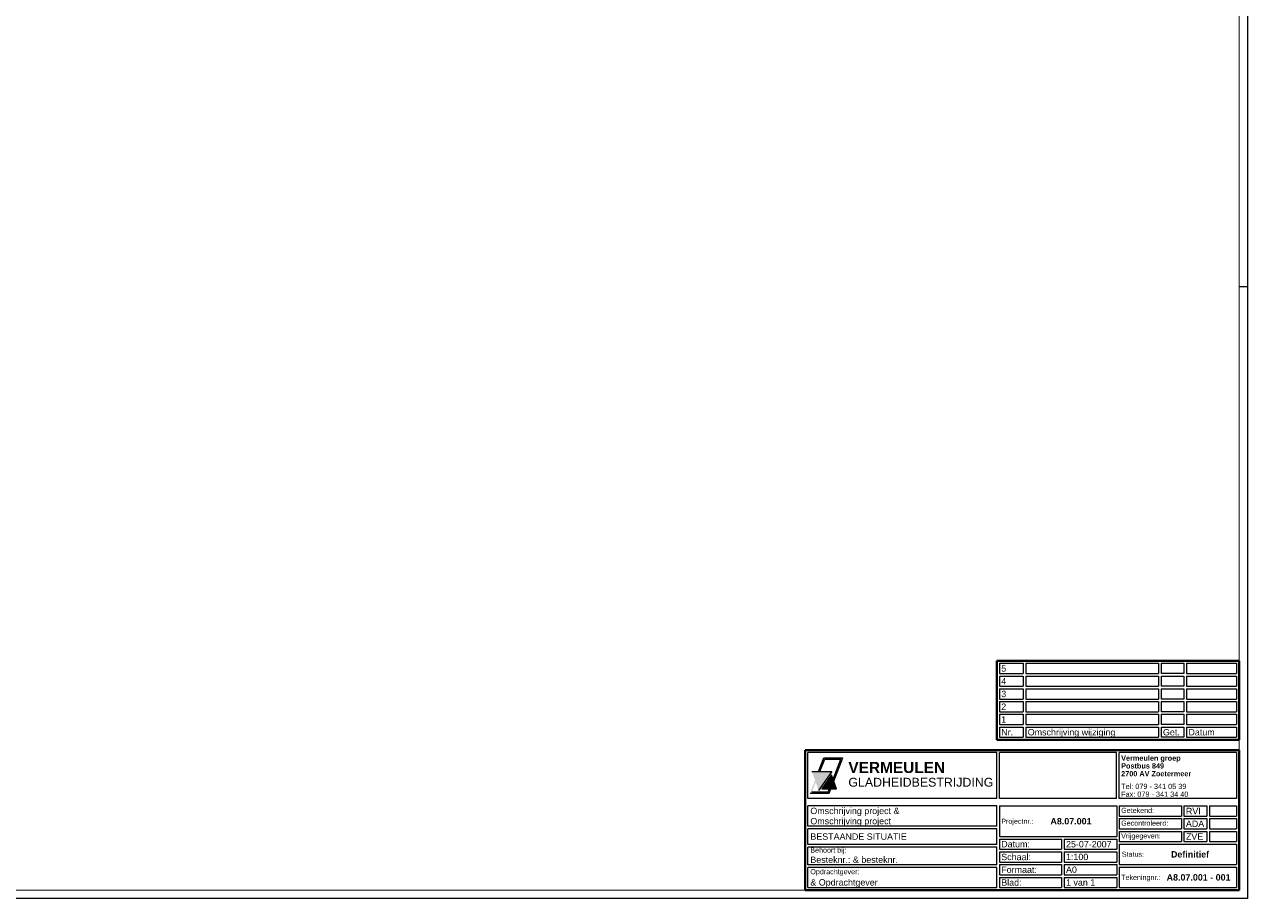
# Paper-space layout 'A0land' of a CAD drawing. Header units: metres. Extents: x 1 to 1161, y 1 to 830.
# Tile 2 of 3: x 581 to 1161, y 1 to 415. Entities that reach past the tile are written whole.
import ezdxf

# ---------------------------------------------------------------- set-up
doc = ezdxf.new("R2010")
doc.units = ezdxf.units.M
doc.layers.get('0').update_dxf_attribs({"lineweight": 0})
doc.layers.add('Kader', color=7, linetype='Continuous', lineweight=0)

# ---------------------------------------------------------------- blocks, each defined once
blk = doc.blocks.new('A$C6FFD4594')
h = blk.add_hatch(color=162)
h.paths.add_polyline_path([(11.47, -9.04), (1.99, -9.04), (5.15, -17.98)])
h.paths.add_polyline_path([(5.08, -9.04), (5.75, -9.04), (8.06, -3.16), (15.73, -3.16), (12.03, -12.66), (12.35, -13.56), (16.65, -2.54), (7.63, -2.54)])
h.paths.add_polyline_path([(1.06, -19.27), (10.12, -19.27), (10.92, -17.22), (10.25, -17.22), (9.69, -18.65), (1.98, -18.65), (3.77, -14.08), (3.45, -13.18)])
blk.add_hatch(color=30).paths.add_polyline_path([(6.61, -17.22), (13.65, -17.22), (11.28, -10.56)])
at = {"layer": 'Kader', "color": 162}
for p, q in [((5.08, -9.04), (7.63, -2.54)), ((5.75, -9.04), (8.06, -3.16)), ((7.63, -2.54), (16.65, -2.54)), ((8.06, -3.16), (15.73, -3.16)), ((12.03, -12.66), (15.73, -3.16)), ((12.35, -13.56), (16.65, -2.54)), ((1.99, -9.04), (11.47, -9.04)), ((11.47, -9.04), (5.15, -17.98)), ((9.69, -18.65), (10.25, -17.22)), ((10.12, -19.28), (10.92, -17.22)), ((1.07, -19.27), (10.12, -19.27)), ((1.98, -18.65), (9.69, -18.65))]:
    blk.add_line(p, q, dxfattribs=at)
at = {"layer": 'Kader', "color": 30}
for p, q in [((11.28, -10.56), (6.61, -17.22)), ((13.65, -17.22), (11.28, -10.56)), ((6.61, -17.22), (13.65, -17.22))]:
    blk.add_line(p, q, dxfattribs=at)
at = {"layer": 'Kader', "color": 162, "insert": (19.25, -4.44), "char_height": 5.2342, "width": 61.4748, "attachment_point": 1}
blk.add_mtext('{\\fArial|b1|i0|c0|p34;VERMEULEN}', dxfattribs=at)
at = {"layer": 'Kader', "color": 30, "insert": (19.25, -11.96), "char_height": 4.2, "width": 61.4748, "attachment_point": 1}
blk.add_mtext('{\\fArial|b0|i0|c0|p34;GLADHEIDBESTRIJDING}', dxfattribs=at)

psp = doc.layouts.new('A0land')

# ---------------------------------------------------------------- linework, layer by layer
psp.add_lwpolyline([(1, 829.94), (1161.35, 829.94), (1161.35, 0.99), (1, 0.99)], close=True)
at = {"const_width": 0.5}
psp.add_lwpolyline([(5, 825.94), (1157.35, 825.94), (1157.35, 4.99), (5, 4.99)], close=True, dxfattribs=at)
psp.add_lwpolyline([(1161.35, 290.99), (1157.35, 290.99)])
at = {"layer": 'Kader', "lineweight": 40}
for p, q in [((1042.4, 76.24), (1042.4, 113.75)), ((1042.4, 113.75), (1157.35, 113.75)), ((1157.35, 76.24), (1157.35, 113.75)), ((1042.4, 76.24), (1157.35, 76.24)), ((951.54, 4.99), (951.54, 71.4)), ((1157.35, 71.4), (951.54, 71.4)), ((1157.35, 71.4), (1157.35, 4.99)), ((951.54, 4.99), (1157.35, 4.99))]:
    psp.add_line(p, q, dxfattribs=at)
at = {"layer": 'Kader'}
for p, q in [((1043.61, 112.54), (1043.61, 107.7)), ((1043.61, 112.54), (1054.98, 112.54)), ((1054.98, 112.54), (1054.98, 107.7)), ((1056.19, 112.54), (1056.19, 107.7)), ((1056.19, 112.54), (1119.1, 112.54)), ((1119.1, 112.54), (1119.1, 107.7)), ((1120.31, 112.54), (1131.2, 112.54)), ((1120.31, 112.54), (1120.31, 107.7)), ((1131.2, 112.54), (1131.2, 107.7)), ((1132.41, 112.54), (1156.14, 112.54)), ((1132.41, 112.54), (1132.41, 107.7)), ((1132.41, 112.54), (1132.41, 107.7)), ((1156.14, 112.54), (1156.14, 107.7)), ((1043.61, 107.7), (1054.98, 107.7)), ((1043.61, 106.49), (1043.61, 101.65)), ((1043.61, 106.49), (1054.98, 106.49)), ((1054.98, 106.49), (1054.98, 101.65)), ((1056.19, 107.7), (1119.1, 107.7)), ((1056.19, 106.49), (1056.19, 101.65)), ((1056.19, 106.49), (1119.1, 106.49)), ((1119.1, 106.49), (1119.1, 101.65)), ((1131.2, 107.7), (1120.31, 107.7)), ((1120.31, 106.49), (1131.2, 106.49)), ((1120.31, 106.49), (1120.31, 101.65)), ((1131.2, 106.49), (1131.2, 101.65)), ((1132.41, 107.7), (1156.14, 107.7)), ((1132.41, 106.49), (1156.14, 106.49)), ((1132.41, 106.49), (1132.41, 101.65)), ((1132.41, 106.49), (1132.41, 101.65)), ((1156.14, 106.49), (1156.14, 101.65)), ((1043.61, 101.65), (1054.98, 101.65)), ((1043.61, 100.44), (1043.61, 95.6)), ((1043.61, 100.44), (1054.98, 100.44)), ((1054.98, 100.44), (1054.98, 95.6)), ((1056.19, 101.65), (1119.1, 101.65)), ((1056.19, 100.44), (1056.19, 95.6)), ((1056.19, 100.44), (1119.1, 100.44)), ((1119.1, 100.44), (1119.1, 95.6)), ((1131.2, 101.65), (1120.31, 101.65)), ((1120.31, 100.44), (1131.2, 100.44)), ((1120.31, 100.44), (1120.31, 95.6)), ((1131.2, 100.44), (1131.2, 95.6)), ((1132.41, 101.65), (1156.14, 101.65)), ((1132.41, 100.44), (1156.14, 100.44)), ((1132.41, 100.44), (1132.41, 95.6)), ((1132.41, 100.44), (1132.41, 95.6)), ((1156.14, 100.44), (1156.14, 95.6)), ((1043.61, 95.6), (1054.98, 95.6)), ((1043.61, 94.39), (1043.61, 89.55)), ((1043.61, 94.39), (1054.98, 94.39)), ((1054.98, 94.39), (1054.98, 89.55)), ((1056.19, 95.6), (1119.1, 95.6)), ((1056.19, 94.39), (1056.19, 89.55)), ((1056.19, 94.39), (1119.1, 94.39)), ((1119.1, 94.39), (1119.1, 89.55)), ((1131.2, 95.6), (1120.31, 95.6)), ((1120.31, 94.39), (1131.2, 94.39)), ((1120.31, 94.39), (1120.31, 89.55)), ((1131.2, 94.39), (1131.2, 89.55)), ((1132.41, 95.6), (1156.14, 95.6)), ((1132.41, 94.39), (1156.14, 94.39)), ((1132.41, 94.39), (1132.41, 89.55)), ((1132.41, 94.39), (1132.41, 89.55)), ((1156.14, 94.39), (1156.14, 89.55)), ((1043.61, 89.55), (1054.98, 89.55)), ((1043.61, 88.34), (1043.61, 83.5)), ((1043.61, 88.34), (1054.98, 88.34)), ((1054.98, 88.34), (1054.98, 83.5)), ((1056.19, 89.55), (1119.1, 89.55)), ((1056.19, 88.34), (1056.19, 83.5)), ((1056.19, 88.34), (1119.1, 88.34)), ((1119.1, 88.34), (1119.1, 83.5)), ((1131.2, 89.55), (1120.31, 89.55)), ((1120.31, 88.34), (1131.2, 88.34)), ((1120.31, 88.34), (1120.31, 83.5)), ((1131.2, 88.34), (1131.2, 83.5)), ((1132.41, 89.55), (1156.14, 89.55)), ((1132.41, 88.34), (1156.14, 88.34)), ((1132.41, 88.34), (1132.41, 83.5)), ((1132.41, 88.34), (1132.41, 83.5)), ((1156.14, 88.34), (1156.14, 83.5)), ((1043.61, 83.5), (1054.98, 83.5)), ((1043.61, 82.29), (1043.61, 77.45)), ((1043.61, 82.29), (1054.98, 82.29)), ((1054.98, 82.29), (1054.98, 77.45)), ((1056.19, 83.5), (1119.1, 83.5)), ((1056.19, 82.29), (1056.19, 77.45)), ((1056.19, 82.29), (1119.1, 82.29)), ((1119.1, 82.29), (1119.1, 77.45)), ((1131.2, 83.5), (1120.31, 83.5)), ((1120.31, 82.29), (1131.2, 82.29)), ((1120.31, 82.29), (1120.31, 77.45)), ((1131.2, 82.29), (1131.2, 77.45)), ((1132.41, 83.5), (1156.14, 83.5)), ((1132.41, 82.29), (1156.14, 82.29)), ((1132.41, 82.29), (1132.41, 77.45)), ((1132.41, 82.29), (1132.41, 77.45)), ((1156.14, 82.29), (1156.14, 77.45)), ((1043.61, 77.45), (1054.98, 77.45)), ((1056.19, 77.45), (1119.1, 77.45)), ((1131.2, 77.45), (1120.31, 77.45)), ((1132.41, 77.45), (1156.14, 77.45)), ((952.75, 48.41), (952.75, 70.19)), ((1042.4, 70.19), (952.75, 70.19)), ((1042.4, 48.41), (1042.4, 70.19)), ((1099.17, 70.19), (1043.61, 70.19)), ((1043.61, 48.41), (1043.61, 70.19)), ((1099.17, 48.41), (1099.17, 70.19)), ((1156.14, 70.19), (1100.48, 70.19)), ((1100.48, 48.41), (1100.48, 70.19)), ((1156.14, 70.19), (1156.14, 48.41)), ((1042.4, 48.41), (952.75, 48.41)), ((1099.17, 48.41), (1043.61, 48.41)), ((1156.14, 48.41), (1100.48, 48.41)), ((952.75, 35.24), (952.75, 44.92)), ((1042.4, 44.92), (952.75, 44.92)), ((1042.4, 35.24), (1042.4, 44.92)), ((1043.61, 44.92), (1043.61, 30.4)), ((1043.61, 44.92), (1099.27, 44.92)), ((1099.27, 44.92), (1099.27, 30.4)), ((1100.48, 44.92), (1100.48, 40.08)), ((1100.48, 44.92), (1129.99, 44.92)), ((1129.99, 44.92), (1129.99, 40.08)), ((1131.2, 44.92), (1142.09, 44.92)), ((1131.2, 44.92), (1131.2, 40.08)), ((1142.09, 44.92), (1142.09, 40.08)), ((1143.3, 44.92), (1156.14, 44.92)), ((1143.3, 44.92), (1143.3, 40.08)), ((1156.14, 44.92), (1156.14, 40.08)), ((1042.4, 35.24), (952.75, 35.24)), ((1100.48, 40.08), (1129.99, 40.08)), ((1100.48, 38.87), (1100.48, 34.03)), ((1100.48, 38.87), (1129.99, 38.87)), ((1129.99, 38.87), (1129.99, 34.03)), ((1131.2, 40.08), (1142.09, 40.08)), ((1131.2, 38.87), (1142.09, 38.87)), ((1131.2, 38.87), (1131.2, 34.03)), ((1142.09, 38.87), (1142.09, 34.03)), ((1143.3, 40.08), (1156.14, 40.08)), ((1143.3, 38.87), (1156.14, 38.87)), ((1143.3, 38.87), (1143.3, 34.03)), ((1156.14, 38.87), (1156.14, 34.03)), ((952.75, 26.63), (952.75, 34.03)), ((1042.4, 34.03), (952.75, 34.03)), ((1042.4, 26.63), (1042.4, 34.03)), ((1043.61, 30.4), (1099.27, 30.4)), ((1043.61, 29.19), (1043.61, 24.35)), ((1043.61, 29.19), (1073.13, 29.19)), ((1073.13, 29.19), (1073.13, 24.35)), ((1074.34, 29.19), (1099.27, 29.19)), ((1074.34, 29.19), (1074.34, 24.35)), ((1099.27, 29.19), (1099.27, 24.35)), ((1100.48, 34.03), (1129.99, 34.03)), ((1100.48, 32.82), (1100.48, 27.98)), ((1100.48, 32.82), (1129.99, 32.82)), ((1129.99, 32.82), (1129.99, 27.98)), ((1131.2, 34.03), (1142.09, 34.03)), ((1131.2, 32.82), (1142.09, 32.82)), ((1131.2, 32.82), (1131.2, 27.98)), ((1142.09, 32.82), (1142.09, 27.98)), ((1143.3, 34.03), (1156.14, 34.03)), ((1143.3, 32.82), (1156.14, 32.82)), ((1143.3, 32.82), (1143.3, 27.98)), ((1156.14, 32.82), (1156.14, 27.98)), ((1042.4, 26.63), (952.75, 26.63)), ((952.75, 16.95), (952.75, 25.42)), ((1042.4, 25.42), (952.75, 25.42)), ((1042.4, 16.95), (1042.4, 25.42)), ((1043.61, 24.35), (1073.13, 24.35)), ((1074.34, 24.35), (1099.27, 24.35)), ((1100.48, 27.98), (1129.99, 27.98)), ((1100.48, 26.77), (1100.48, 17.09)), ((1100.48, 26.77), (1156.14, 26.77)), ((1131.2, 27.98), (1142.09, 27.98)), ((1143.3, 27.98), (1156.14, 27.98)), ((1156.14, 26.77), (1156.14, 17.09)), ((1043.61, 23.14), (1043.61, 18.3)), ((1043.61, 23.14), (1073.13, 23.14)), ((1043.61, 18.3), (1073.13, 18.3)), ((1073.13, 23.14), (1073.13, 18.3)), ((1074.34, 23.14), (1099.27, 23.14)), ((1074.34, 23.14), (1074.34, 18.3)), ((1074.34, 18.3), (1099.27, 18.3)), ((1099.27, 23.14), (1099.27, 18.3)), ((1042.4, 16.95), (952.75, 16.95)), ((952.75, 6.2), (952.75, 15.74)), ((1042.4, 15.74), (952.75, 15.74)), ((1042.4, 6.2), (1042.4, 15.74)), ((1043.61, 17.09), (1043.61, 12.25)), ((1043.61, 17.09), (1073.13, 17.09)), ((1043.61, 12.25), (1073.13, 12.25)), ((1073.13, 17.09), (1073.13, 12.25)), ((1074.34, 17.09), (1099.27, 17.09)), ((1074.34, 17.09), (1074.34, 12.25)), ((1074.34, 12.25), (1099.27, 12.25)), ((1099.27, 17.09), (1099.27, 12.25)), ((1100.48, 17.09), (1156.14, 17.09)), ((1100.48, 15.88), (1100.48, 6.2)), ((1100.48, 15.88), (1156.14, 15.88)), ((1156.14, 15.88), (1156.14, 6.2)), ((1042.4, 6.06), (952.75, 6.06)), ((1043.61, 11.04), (1043.61, 6.2)), ((1043.61, 11.04), (1073.13, 11.04)), ((1043.61, 6.2), (1073.13, 6.2)), ((1073.13, 11.04), (1073.13, 6.2)), ((1074.34, 11.04), (1099.27, 11.04)), ((1074.34, 11.04), (1074.34, 6.2)), ((1074.34, 6.2), (1099.27, 6.2)), ((1099.27, 11.04), (1099.27, 6.2)), ((1100.48, 6.2), (1156.14, 6.2))]:
    psp.add_line(p, q, dxfattribs=at)

# ---------------------------------------------------------------- block references
psp.add_blockref('A$C6FFD4594', (952.75, 70.19))

# ---------------------------------------------------------------- texts
at = {"layer": 'Kader', "attachment_point": 1}
for s, insert, char_height, width in [('{\\fArial|b0|i0|c0|p34;5}', (1044.52, 111.61), 3.025, 10.4581), ('{\\fArial|b0|i0|c0|p34;4}', (1044.52, 105.56), 3.025, 10.4581), ('{\\fArial|b0|i0|c0|p34;3}', (1044.52, 99.51), 3.025, 10.4581), ('{\\fArial|b0|i0|c0|p34;2}', (1044.52, 93.46), 3.025, 10.4581), ('{\\fArial|b0|i0|c0|p34;1}', (1044.52, 87.41), 3.025, 10.4581), ('{\\fArial|b0|i0|c0|p34;Nr.}', (1044.52, 81.36), 3.025, 10.4581), ('{\\fArial|b0|i0|c0|p34;Omschrijving wijziging}', (1057.09, 81.36), 3.025, 62.0106), ('{\\fArial|b0|i0|c0|p34;Get.}', (1121.22, 81.36), 3.025, 9.9825), ('{\\fArial|b0|i0|c0|p34;Datum}', (1133.32, 81.36), 3.025, 24.0269), ('{\\fArial|b1|i0|c0|p34;Vermeulen groep}', (1101.39, 68.83), 2.475, 52.6699), ('{\\fArial|b1|i0|c0|p34;Postbus 849}', (1101.39, 65.13), 2.475, 52.6699), ('{\\fArial|b1|i0|c0|p34;2700 AV Zoetermeer}', (1101.39, 61.43), 2.475, 52.6699), ('{\\fArial|b0|i0|c0|p34;Tel: 079 - 341 05 39}', (1101.39, 55.41), 2.475, 52.6699), ('{\\fArial|b0|i0|c0|p34;Fax: 079 - 341 34 40}', (1101.39, 51.7), 2.475, 52.6699), ('{\\fArial|b0|i0|c0|p34;Omschrijving project & }', (953.96, 44.05), 3.025, 74.4509), ('{\\fArial|b0|i0|c0|p34;Getekend:}', (1101.39, 44), 2.42, 26.9649), ('{\\fArial|b0|i0|c0|p34;RVI}', (1132.11, 44), 3.025, 9.9825), ('{\\fArial|b0|i0|c0|p34;Omschrijving project}', (953.96, 39.21), 3.025, 74.4509), ('{\\fArial|b0|i0|c0|p34;Projectnr.:}', (1044.52, 38.85), 2.42, 26.9649), ('{\\fArial|b1|i0|c0|p34;A8.07.001}', (1067.85, 39.16), 3.025, 29.7813), ('{\\fArial|b0|i0|c0|p34;Gecontroleerd:}', (1101.39, 37.95), 2.42, 26.9649), ('{\\fArial|b0|i0|c0|p34;ADA}', (1132.11, 37.95), 3.025, 9.9825), ('{\\fArial|b0|i0|c0|p34;BESTAANDE SITUATIE}', (953.96, 31.88), 3.025, 74.4509), ('{\\fArial|b0|i0|c0|p34;Vrijgegeven:}', (1101.39, 31.9), 2.42, 26.9649), ('{\\fArial|b0|i0|c0|p34;ZVE}', (1132.11, 31.9), 3.025, 9.9825), ('{\\fArial|b0|i0|c0|p34;Behoort bij: }', (953.96, 25.15), 2.42, 74.4509), ('{\\fArial|b0|i0|c0|p34;Datum:}', (1044.52, 28.27), 3.025, 26.9649), ('{\\fArial|b0|i0|c0|p34;25-07-2007}', (1075.24, 28.27), 3.025, 24.0269), ('{\\fArial|b0|i0|c0|p34;Status:}', (1101.69, 23.22), 2.42, 26.9649), ('{\\fArial|b1|i0|c0|p34;Definitief}', (1125.02, 23.46), 3.025, 29.7813), ('{\\fArial|b0|i0|c0|p34;Besteknr.: & besteknr. }', (953.96, 20.92), 3.025, 74.4509), ('{\\fArial|b0|i0|c0|p34;Schaal:}', (1044.52, 22.22), 3.025, 26.9649), ('{\\fArial|b0|i0|c0|p34;1:100}', (1075.24, 22.22), 3.025, 24.0269), ('{\\fArial|b0|i0|c0|p34;Opdrachtgever: }', (953.96, 14.94), 2.42, 74.4509), ('{\\fArial|b0|i0|c0|p34;Formaat:}', (1044.52, 16.17), 3.025, 26.9649), ('{\\fArial|b0|i0|c0|p34;A0}', (1075.24, 16.17), 3.025, 24.0269), ('{\\fArial|b0|i0|c0|p34;Tekeningnr.:}', (1101.39, 12.23), 2.42, 26.9649), ('{\\fArial|b1|i0|c0|p34;A8.07.001 - 001}', (1122.97, 12.54), 3.025, 31.534), ('{\\fArial|b0|i0|c0|p34;& Opdrachtgever}', (953.96, 10.17), 3.025, 74.4509), ('{\\fArial|b0|i0|c0|p34;Blad:}', (1044.52, 10.12), 3.025, 26.9649), ('{\\fArial|b0|i0|c0|p34;1 van 1}', (1075.24, 10.12), 3.025, 24.0269)]:
    psp.add_mtext(s, dxfattribs=dict(at, insert=insert, char_height=char_height, width=width))

doc.saveas('drawing.dxf')
